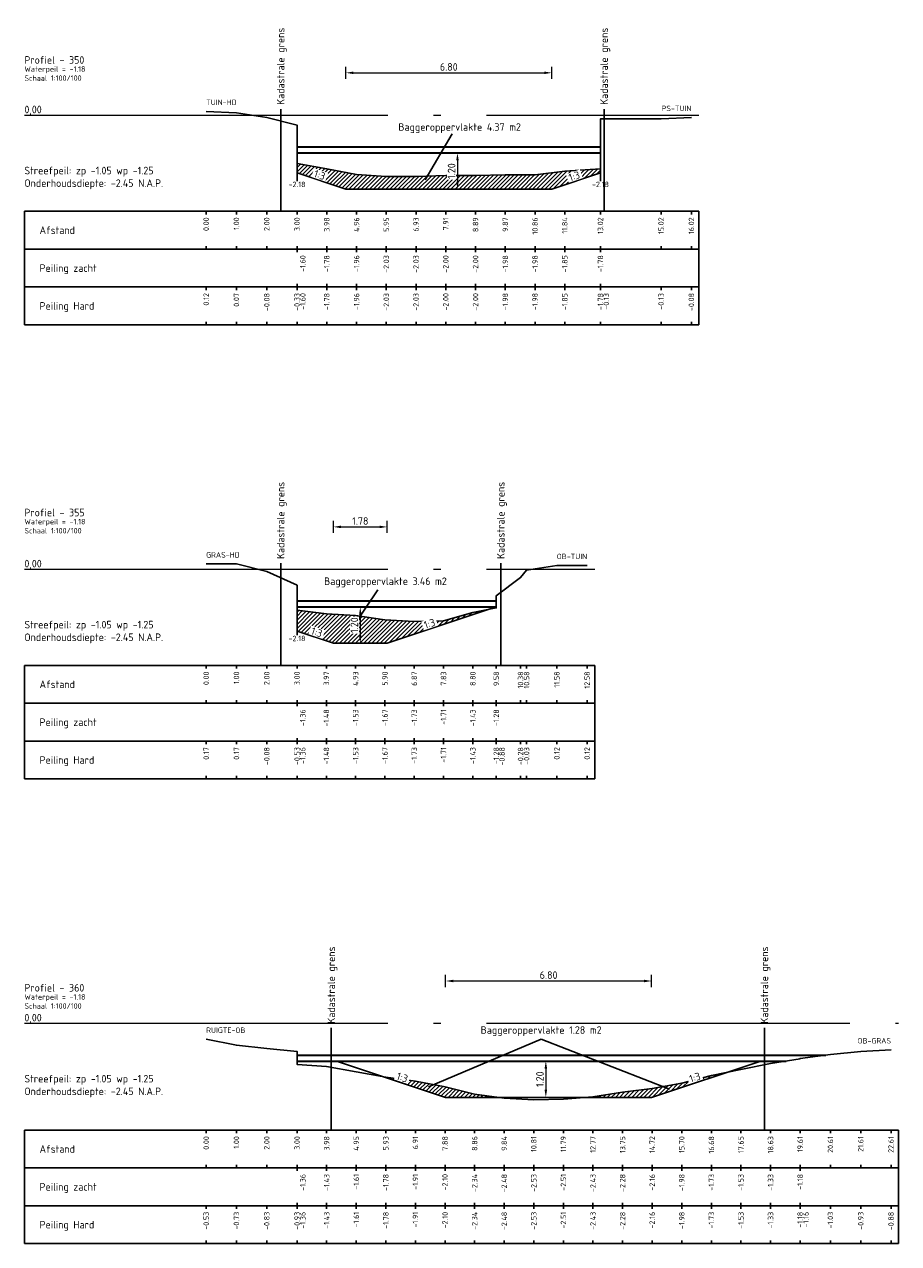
# Model space of a CAD drawing. Header units: metres. Extents: x 163463 to 198797, y 577287 to 592106.
# Tile 58 of 64: x 198475 to 198504, y 581801 to 581841. Entities that reach past the tile are written whole.
import ezdxf
from ezdxf.enums import TextEntityAlignment as Align

# ---------------------------------------------------------------- set-up
doc = ezdxf.new("R2010")
doc.units = ezdxf.units.M
doc.linetypes.add('AL-NAP_LIJN', pattern=[15.25, 12, -1.5, 0.25, -1.5])
for name, color, linetype in [('Afstandsbalk', 7, 'Continuous'), ('baggerarcering', 1, 'Continuous'), ('baggeroppervlak', 7, 'Continuous'), ('HardePeiling', 3, 'Continuous'), ('Kadastralegrens', 7, 'Continuous'), ('Legger', 2, 'Continuous'), ('Oever', 62, 'Continuous'), ('Teksten', 7, 'Continuous'), ('ZachtePeiling', 1, 'Continuous')]:
    doc.layers.add(name, color=color, linetype=linetype)
for name, color, linetype, lineweight in [('beschoeiing', 36, 'Continuous', 30), ('N-WA-WH-GRONDWATERLIJN-G', 150, 'AL-GRONDWATERLIJN', 35), ('X-XX-AL-NAP-G', 7, 'AL-NAP_LIJN', 18)]:
    doc.layers.add(name, color=color, linetype=linetype, lineweight=lineweight)
doc.styles.add('NLCS-ISO', font='NLCS-ISO.ttf')
doc.styles.add('NLCS-ISO-M100-T25', font='NLCS-ISO.ttf', dxfattribs={"height": 0.25})
doc.linetypes.add('AL-GRONDWATERLIJN', pattern='A,6,[32,NLCS.SHX,S=1,R=0,X=0,Y=0],6', length=12)
doc.dimstyles.new('NLCS-M100-T25-PIJL_l3_h1', dxfattribs={"dimscale": 0.1, "dimtxt": 0.25, "dimasz": 2.5, "dimexe": 2, "dimexo": 2, "dimgap": 0.7, "dimtad": 1, "dimzin": 0, "dimdsep": 46, "dimtxsty": 'NLCS-ISO-M100-T25', "dimcen": 2.5, "dimdle": 2, "dimclrd": 256, "dimclre": 256, "dimclrt": 256, "dimadec": 1, "dimazin": 0, "dimtfac": 1, "dimtofl": 0, "dimtmove": 1, "dimatfit": 0, "dimfxl": 2, "dimfxlon": 1, "dimtfill": 1, "dimtfillclr": 256, "dimtolj": 1, "dimtzin": 0, "dimlwd": 18, "dimlwe": 18, "dimarcsym": 0})
pattern_1 = [(45, (198480.875565, 581493.37979), (-0.06735192, 0.06735192), [])]

# ---------------------------------------------------------------- blocks, each defined once
blk = doc.blocks.new('*D501')
at = {"lineweight": 18, "transparency": 16777216}
for p, q in [((198485.075, 581824.575), (198485.075, 581824.975)), ((198486.851, 581824.575), (198486.851, 581824.975)), ((198485.325, 581824.775), (198486.601, 581824.775))]:
    blk.add_line(p, q, dxfattribs=at)
at = {"transparency": 16777216}
for points in [[(198485.325, 581824.817), (198485.325, 581824.733), (198485.075, 581824.775)], [(198486.601, 581824.817), (198486.601, 581824.733), (198486.851, 581824.775)]]:
    blk.add_solid(points, dxfattribs=at)
at = {"layer": 'Defpoints', "color": 0, "transparency": 16777216}
for p in [(198486.851, 581824.775), (198485.075, 581820.93), (198486.851, 581820.93)]:
    blk.add_point(p, dxfattribs=at)
at = {"transparency": 16777216, "insert": (198485.963, 581824.97), "char_height": 0.25, "attachment_point": 5, "style": 'NLCS-ISO-M100-T25', "bg_fill": 3, "box_fill_scale": 1.1, "bg_fill_color": 256, "bg_fill_true_color": 13158600, "bg_fill_transparency": 0}
blk.add_mtext('\\A1;1.78', dxfattribs=at)
blk = doc.blocks.new('*D590')
at = {"lineweight": 18, "transparency": 16777216}
for p, q in [((198492.087, 581807.13), (198491.887, 581807.13)), ((198492.087, 581806.88), (198492.087, 581806.18)), ((198492.087, 581805.93), (198491.887, 581805.93))]:
    blk.add_line(p, q, dxfattribs=at)
at = {"transparency": 16777216}
for points in [[(198492.046, 581806.88), (198492.129, 581806.88), (198492.087, 581807.13)], [(198492.046, 581806.18), (198492.129, 581806.18), (198492.087, 581805.93)]]:
    blk.add_solid(points, dxfattribs=at)
at = {"layer": 'Defpoints', "color": 0, "transparency": 16777216}
for p in [(198492.087, 581807.13), (198492.087, 581805.93), (198492.087, 581805.93)]:
    blk.add_point(p, dxfattribs=at)
at = {"transparency": 16777216, "insert": (198491.892, 581806.53), "char_height": 0.25, "attachment_point": 5, "rotation": 90, "style": 'NLCS-ISO-M100-T25', "bg_fill": 3, "box_fill_scale": 1.1, "bg_fill_color": 256, "bg_fill_true_color": 13158600, "bg_fill_transparency": 0}
blk.add_mtext('\\A1;1.20', dxfattribs=at)
blk = doc.blocks.new('*D591')
at = {"lineweight": 18, "transparency": 16777216}
for p, q in [((198485.963, 581822.13), (198485.763, 581822.13)), ((198485.963, 581821.88), (198485.963, 581821.18)), ((198485.963, 581820.93), (198485.763, 581820.93))]:
    blk.add_line(p, q, dxfattribs=at)
at = {"transparency": 16777216}
for points in [[(198485.922, 581821.88), (198486.005, 581821.88), (198485.963, 581822.13)], [(198485.922, 581821.18), (198486.005, 581821.18), (198485.963, 581820.93)]]:
    blk.add_solid(points, dxfattribs=at)
at = {"layer": 'Defpoints', "color": 0, "transparency": 16777216}
for p in [(198485.963, 581822.13), (198485.963, 581820.93), (198485.963, 581820.93)]:
    blk.add_point(p, dxfattribs=at)
at = {"transparency": 16777216, "insert": (198485.768, 581821.53), "char_height": 0.25, "attachment_point": 5, "rotation": 90, "style": 'NLCS-ISO-M100-T25', "bg_fill": 3, "box_fill_scale": 1.1, "bg_fill_color": 256, "bg_fill_true_color": 13158600, "bg_fill_transparency": 0}
blk.add_mtext('\\A1;1.20', dxfattribs=at)
blk = doc.blocks.new('*D592')
at = {"lineweight": 18, "transparency": 16777216}
for p, q in [((198489.17, 581837.13), (198488.97, 581837.13)), ((198489.17, 581836.88), (198489.17, 581836.18)), ((198489.17, 581835.93), (198488.97, 581835.93))]:
    blk.add_line(p, q, dxfattribs=at)
at = {"transparency": 16777216}
for points in [[(198489.129, 581836.88), (198489.212, 581836.88), (198489.17, 581837.13)], [(198489.129, 581836.18), (198489.212, 581836.18), (198489.17, 581835.93)]]:
    blk.add_solid(points, dxfattribs=at)
at = {"layer": 'Defpoints', "color": 0, "transparency": 16777216}
for p in [(198489.17, 581837.13), (198489.17, 581835.93), (198489.17, 581835.93)]:
    blk.add_point(p, dxfattribs=at)
at = {"transparency": 16777216, "insert": (198488.975, 581836.53), "char_height": 0.25, "attachment_point": 5, "rotation": 90, "style": 'NLCS-ISO-M100-T25', "bg_fill": 3, "box_fill_scale": 1.1, "bg_fill_color": 256, "bg_fill_true_color": 13158600, "bg_fill_transparency": 0}
blk.add_mtext('\\A1;1.20', dxfattribs=at)
blk = doc.blocks.new('*D599')
at = {"lineweight": 18, "transparency": 16777216}
for p, q in [((198485.484, 581839.575), (198485.484, 581839.975)), ((198485.734, 581839.775), (198492.034, 581839.775)), ((198492.284, 581839.575), (198492.284, 581839.975))]:
    blk.add_line(p, q, dxfattribs=at)
at = {"transparency": 16777216}
for points in [[(198485.734, 581839.817), (198485.734, 581839.733), (198485.484, 581839.775)], [(198492.034, 581839.817), (198492.034, 581839.733), (198492.284, 581839.775)]]:
    blk.add_solid(points, dxfattribs=at)
at = {"layer": 'Defpoints', "color": 0, "transparency": 16777216}
for p in [(198492.284, 581839.775), (198485.484, 581835.93), (198492.284, 581835.93)]:
    blk.add_point(p, dxfattribs=at)
at = {"transparency": 16777216, "insert": (198488.884, 581839.97), "char_height": 0.25, "attachment_point": 5, "style": 'NLCS-ISO-M100-T25', "bg_fill": 3, "box_fill_scale": 1.1, "bg_fill_color": 256, "bg_fill_true_color": 13158600, "bg_fill_transparency": 0}
blk.add_mtext('\\A1;6.80', dxfattribs=at)
blk = doc.blocks.new('*D600')
at = {"lineweight": 18, "transparency": 16777216}
for p, q in [((198488.779, 581809.575), (198488.779, 581809.975)), ((198495.579, 581809.575), (198495.579, 581809.975)), ((198489.029, 581809.775), (198495.329, 581809.775))]:
    blk.add_line(p, q, dxfattribs=at)
at = {"transparency": 16777216}
for points in [[(198489.029, 581809.817), (198489.029, 581809.733), (198488.779, 581809.775)], [(198495.329, 581809.817), (198495.329, 581809.733), (198495.579, 581809.775)]]:
    blk.add_solid(points, dxfattribs=at)
at = {"layer": 'Defpoints', "color": 0, "transparency": 16777216}
for p in [(198495.579, 581809.775), (198488.779, 581805.93), (198495.579, 581805.93)]:
    blk.add_point(p, dxfattribs=at)
at = {"transparency": 16777216, "insert": (198492.179, 581809.97), "char_height": 0.25, "attachment_point": 5, "style": 'NLCS-ISO-M100-T25', "bg_fill": 3, "box_fill_scale": 1.1, "bg_fill_color": 256, "bg_fill_true_color": 13158600, "bg_fill_transparency": 0}
blk.add_mtext('\\A1;6.80', dxfattribs=at)

msp = doc.modelspace()

# ---------------------------------------------------------------- hatches: boundary and pattern name
at = {"layer": 'baggerarcering'}
h = msp.add_hatch(dxfattribs=at)
h.set_pattern_fill('ANSI31', color=256, scale=0.03, style=0)
h.set_pattern_definition(pattern_1)
h.paths.add_polyline_path([(198483.876, 581836.466), (198485.484, 581835.93), (198492.284, 581835.93), (198493.891, 581836.466), (198493.891, 581836.6), (198492.713, 581836.53), (198491.731, 581836.4), (198490.75, 581836.4), (198489.767, 581836.38), (198488.785, 581836.38), (198487.803, 581836.35), (198486.821, 581836.35), (198485.84, 581836.42), (198484.857, 581836.6), (198483.876, 581836.78)])
h = msp.add_hatch(dxfattribs=at)
h.set_pattern_fill('ANSI31', color=256, scale=0.03, style=0)
h.set_pattern_definition(pattern_1)
h.paths.add_polyline_path([(198490.236, 581822.058), (198489.678, 581821.95), (198488.71, 581821.67), (198487.744, 581821.65), (198486.777, 581821.71), (198485.809, 581821.85), (198484.843, 581821.9), (198483.875, 581822.02), (198483.875, 581821.33), (198485.075, 581820.93), (198486.851, 581820.93)])
h = msp.add_hatch(dxfattribs=at)
h.set_pattern_fill('ANSI31', color=256, scale=0.03, style=0)
h.set_pattern_definition(pattern_1)
h.paths.add_polyline_path([(198495.579, 581805.93), (198498.037, 581806.749), (198497.552, 581806.65), (198496.575, 581806.4), (198495.598, 581806.22), (198494.621, 581806.1), (198493.644, 581805.95), (198493.4, 581805.93)])
h = msp.add_hatch(dxfattribs=at)
h.set_pattern_fill('ANSI31', color=256, scale=0.03, style=0)
h.set_pattern_definition(pattern_1)
h.paths.add_polyline_path([(198486.728, 581806.613), (198488.779, 581805.93), (198490.504, 581805.93), (198489.737, 581806.04), (198488.76, 581806.28), (198487.783, 581806.47), (198486.806, 581806.6)])

# ---------------------------------------------------------------- linework, layer by layer
at = {"layer": 'Afstandsbalk'}
for p, q in [((198474.876, 581835.2), (198497.141, 581835.2)), ((198474.876, 581831.45), (198474.876, 581835.2)), ((198480.876, 581835.2), (198480.876, 581835.1)), ((198481.875, 581835.2), (198481.875, 581835.1)), ((198482.876, 581835.2), (198482.876, 581835.1)), ((198483.876, 581835.2), (198483.876, 581835.1)), ((198484.857, 581835.2), (198484.857, 581835.1)), ((198485.84, 581835.2), (198485.84, 581835.1)), ((198486.821, 581835.2), (198486.821, 581835.1)), ((198487.803, 581835.2), (198487.803, 581835.1)), ((198488.785, 581835.2), (198488.785, 581835.1)), ((198489.767, 581835.2), (198489.767, 581835.1)), ((198490.75, 581835.2), (198490.75, 581835.1)), ((198491.731, 581835.2), (198491.731, 581835.1)), ((198492.713, 581835.2), (198492.713, 581835.1)), ((198493.891, 581835.2), (198493.891, 581835.1)), ((198495.892, 581835.2), (198495.892, 581835.1)), ((198496.891, 581835.2), (198496.891, 581835.1)), ((198497.141, 581831.45), (198497.141, 581835.2)), ((198474.876, 581833.95), (198497.141, 581833.95)), ((198480.876, 581833.95), (198480.876, 581834.05)), ((198481.875, 581833.95), (198481.875, 581834.05)), ((198482.876, 581833.95), (198482.876, 581834.05)), ((198483.876, 581833.95), (198483.876, 581834.05)), ((198483.876, 581833.95), (198483.876, 581833.85)), ((198484.857, 581833.95), (198484.857, 581834.05)), ((198484.857, 581833.95), (198484.857, 581833.85)), ((198485.84, 581833.95), (198485.84, 581834.05)), ((198485.84, 581833.95), (198485.84, 581833.85)), ((198486.821, 581833.95), (198486.821, 581834.05)), ((198486.821, 581833.95), (198486.821, 581833.85)), ((198487.803, 581833.95), (198487.803, 581834.05)), ((198487.803, 581833.95), (198487.803, 581833.85)), ((198488.785, 581833.95), (198488.785, 581834.05)), ((198488.785, 581833.95), (198488.785, 581833.85)), ((198489.767, 581833.95), (198489.767, 581834.05)), ((198489.767, 581833.95), (198489.767, 581833.85)), ((198490.75, 581833.95), (198490.75, 581834.05)), ((198490.75, 581833.95), (198490.75, 581833.85)), ((198491.731, 581833.95), (198491.731, 581834.05)), ((198491.731, 581833.95), (198491.731, 581833.85)), ((198492.713, 581833.95), (198492.713, 581834.05)), ((198492.713, 581833.95), (198492.713, 581833.85)), ((198493.891, 581833.95), (198493.891, 581834.05)), ((198493.891, 581833.95), (198493.891, 581833.85)), ((198495.892, 581833.95), (198495.892, 581834.05)), ((198496.891, 581833.95), (198496.891, 581834.05)), ((198474.876, 581832.7), (198497.141, 581832.7)), ((198480.876, 581832.7), (198480.876, 581832.6)), ((198481.875, 581832.7), (198481.875, 581832.6)), ((198482.876, 581832.7), (198482.876, 581832.6)), ((198483.876, 581832.7), (198483.876, 581832.8)), ((198483.876, 581832.7), (198483.876, 581832.6)), ((198483.876, 581832.7), (198483.876, 581832.6)), ((198484.857, 581832.7), (198484.857, 581832.8)), ((198484.857, 581832.7), (198484.857, 581832.6)), ((198485.84, 581832.7), (198485.84, 581832.8)), ((198485.84, 581832.7), (198485.84, 581832.6)), ((198486.821, 581832.7), (198486.821, 581832.8)), ((198486.821, 581832.7), (198486.821, 581832.6)), ((198487.803, 581832.7), (198487.803, 581832.8)), ((198487.803, 581832.7), (198487.803, 581832.6)), ((198488.785, 581832.7), (198488.785, 581832.8)), ((198488.785, 581832.7), (198488.785, 581832.6)), ((198489.767, 581832.7), (198489.767, 581832.8)), ((198489.767, 581832.7), (198489.767, 581832.6)), ((198490.75, 581832.7), (198490.75, 581832.8)), ((198490.75, 581832.7), (198490.75, 581832.6)), ((198491.731, 581832.7), (198491.731, 581832.8)), ((198491.731, 581832.7), (198491.731, 581832.6)), ((198492.713, 581832.7), (198492.713, 581832.8)), ((198492.713, 581832.7), (198492.713, 581832.6)), ((198493.891, 581832.7), (198493.891, 581832.8)), ((198493.891, 581832.7), (198493.891, 581832.6)), ((198493.891, 581832.7), (198493.891, 581832.6)), ((198495.892, 581832.7), (198495.892, 581832.6)), ((198496.891, 581832.7), (198496.891, 581832.6)), ((198474.876, 581831.45), (198497.141, 581831.45)), ((198480.876, 581831.45), (198480.876, 581831.55)), ((198481.875, 581831.45), (198481.875, 581831.55)), ((198482.876, 581831.45), (198482.876, 581831.55)), ((198483.876, 581831.45), (198483.876, 581831.55)), ((198483.876, 581831.45), (198483.876, 581831.55)), ((198484.857, 581831.45), (198484.857, 581831.55)), ((198485.84, 581831.45), (198485.84, 581831.55)), ((198486.821, 581831.45), (198486.821, 581831.55)), ((198487.803, 581831.45), (198487.803, 581831.55)), ((198488.785, 581831.45), (198488.785, 581831.55)), ((198489.767, 581831.45), (198489.767, 581831.55)), ((198490.75, 581831.45), (198490.75, 581831.55)), ((198491.731, 581831.45), (198491.731, 581831.55)), ((198492.713, 581831.45), (198492.713, 581831.55)), ((198493.891, 581831.45), (198493.891, 581831.55)), ((198493.891, 581831.45), (198493.891, 581831.55)), ((198495.892, 581831.45), (198495.892, 581831.55)), ((198496.891, 581831.45), (198496.891, 581831.55)), ((198474.876, 581820.2), (198493.701, 581820.2)), ((198474.876, 581816.45), (198474.876, 581820.2)), ((198480.876, 581820.2), (198480.876, 581820.1)), ((198481.876, 581820.2), (198481.876, 581820.1)), ((198482.875, 581820.2), (198482.875, 581820.1)), ((198483.875, 581820.2), (198483.875, 581820.1)), ((198484.843, 581820.2), (198484.843, 581820.1)), ((198485.809, 581820.2), (198485.809, 581820.1)), ((198486.777, 581820.2), (198486.777, 581820.1)), ((198487.744, 581820.2), (198487.744, 581820.1)), ((198488.71, 581820.2), (198488.71, 581820.1)), ((198489.678, 581820.2), (198489.678, 581820.1)), ((198490.451, 581820.2), (198490.451, 581820.1)), ((198491.252, 581820.2), (198491.252, 581820.1)), ((198491.452, 581820.2), (198491.452, 581820.1)), ((198492.451, 581820.2), (198492.451, 581820.1)), ((198493.451, 581820.2), (198493.451, 581820.1)), ((198493.701, 581816.45), (198493.701, 581820.2)), ((198474.876, 581818.95), (198493.701, 581818.95)), ((198480.876, 581818.95), (198480.876, 581819.05)), ((198481.876, 581818.95), (198481.876, 581819.05)), ((198482.875, 581818.95), (198482.875, 581819.05)), ((198483.875, 581818.95), (198483.875, 581819.05)), ((198483.875, 581818.95), (198483.875, 581818.85)), ((198484.843, 581818.95), (198484.843, 581819.05)), ((198484.843, 581818.95), (198484.843, 581818.85)), ((198485.809, 581818.95), (198485.809, 581819.05)), ((198485.809, 581818.95), (198485.809, 581818.85)), ((198486.777, 581818.95), (198486.777, 581819.05)), ((198486.777, 581818.95), (198486.777, 581818.85)), ((198487.744, 581818.95), (198487.744, 581819.05)), ((198487.744, 581818.95), (198487.744, 581818.85)), ((198488.71, 581818.95), (198488.71, 581819.05)), ((198488.71, 581818.95), (198488.71, 581818.85)), ((198489.678, 581818.95), (198489.678, 581819.05)), ((198489.678, 581818.95), (198489.678, 581818.85)), ((198490.451, 581818.95), (198490.451, 581819.05)), ((198490.451, 581818.95), (198490.451, 581818.85)), ((198491.252, 581818.95), (198491.252, 581819.05)), ((198491.452, 581818.95), (198491.452, 581819.05)), ((198492.451, 581818.95), (198492.451, 581819.05)), ((198493.451, 581818.95), (198493.451, 581819.05)), ((198474.876, 581817.7), (198493.701, 581817.7)), ((198480.876, 581817.7), (198480.876, 581817.6)), ((198481.876, 581817.7), (198481.876, 581817.6)), ((198482.875, 581817.7), (198482.875, 581817.6)), ((198483.875, 581817.7), (198483.875, 581817.8)), ((198483.875, 581817.7), (198483.875, 581817.6)), ((198483.875, 581817.7), (198483.875, 581817.6)), ((198484.843, 581817.7), (198484.843, 581817.8)), ((198484.843, 581817.7), (198484.843, 581817.6)), ((198485.809, 581817.7), (198485.809, 581817.8)), ((198485.809, 581817.7), (198485.809, 581817.6)), ((198486.777, 581817.7), (198486.777, 581817.8)), ((198486.777, 581817.7), (198486.777, 581817.6)), ((198487.744, 581817.7), (198487.744, 581817.8)), ((198487.744, 581817.7), (198487.744, 581817.6)), ((198488.71, 581817.7), (198488.71, 581817.8)), ((198488.71, 581817.7), (198488.71, 581817.6)), ((198489.678, 581817.7), (198489.678, 581817.8)), ((198489.678, 581817.7), (198489.678, 581817.6)), ((198490.451, 581817.7), (198490.451, 581817.8)), ((198490.451, 581817.7), (198490.451, 581817.6)), ((198490.451, 581817.7), (198490.451, 581817.6)), ((198491.252, 581817.7), (198491.252, 581817.6)), ((198491.452, 581817.7), (198491.452, 581817.6)), ((198492.451, 581817.7), (198492.451, 581817.6)), ((198493.451, 581817.7), (198493.451, 581817.6)), ((198474.876, 581816.45), (198493.701, 581816.45)), ((198480.876, 581816.45), (198480.876, 581816.55)), ((198481.876, 581816.45), (198481.876, 581816.55)), ((198482.875, 581816.45), (198482.875, 581816.55)), ((198483.875, 581816.45), (198483.875, 581816.55)), ((198483.875, 581816.45), (198483.875, 581816.55)), ((198484.843, 581816.45), (198484.843, 581816.55)), ((198485.809, 581816.45), (198485.809, 581816.55)), ((198486.777, 581816.45), (198486.777, 581816.55)), ((198487.744, 581816.45), (198487.744, 581816.55)), ((198488.71, 581816.45), (198488.71, 581816.55)), ((198489.678, 581816.45), (198489.678, 581816.55)), ((198490.451, 581816.45), (198490.451, 581816.55)), ((198490.451, 581816.45), (198490.451, 581816.55)), ((198491.252, 581816.45), (198491.252, 581816.55)), ((198491.452, 581816.45), (198491.452, 581816.55)), ((198492.451, 581816.45), (198492.451, 581816.55)), ((198493.451, 581816.45), (198493.451, 581816.55)), ((198474.876, 581804.85), (198503.732, 581804.85)), ((198474.876, 581801.1), (198474.876, 581804.85)), ((198480.876, 581804.85), (198480.876, 581804.75)), ((198481.875, 581804.85), (198481.875, 581804.75)), ((198482.876, 581804.85), (198482.876, 581804.75)), ((198483.876, 581804.85), (198483.876, 581804.75)), ((198484.853, 581804.85), (198484.853, 581804.75)), ((198485.83, 581804.85), (198485.83, 581804.75)), ((198486.806, 581804.85), (198486.806, 581804.75)), ((198487.783, 581804.85), (198487.783, 581804.75)), ((198488.76, 581804.85), (198488.76, 581804.75)), ((198489.737, 581804.85), (198489.737, 581804.75)), ((198490.714, 581804.85), (198490.714, 581804.75)), ((198491.69, 581804.85), (198491.69, 581804.75)), ((198492.667, 581804.85), (198492.667, 581804.75)), ((198493.644, 581804.85), (198493.644, 581804.75)), ((198494.621, 581804.85), (198494.621, 581804.75)), ((198495.598, 581804.85), (198495.598, 581804.75)), ((198496.575, 581804.85), (198496.575, 581804.75)), ((198497.552, 581804.85), (198497.552, 581804.75)), ((198498.528, 581804.85), (198498.528, 581804.75)), ((198499.505, 581804.85), (198499.505, 581804.75)), ((198500.482, 581804.85), (198500.482, 581804.75)), ((198501.482, 581804.85), (198501.482, 581804.75)), ((198502.482, 581804.85), (198502.482, 581804.75)), ((198503.482, 581804.85), (198503.482, 581804.75)), ((198503.732, 581801.1), (198503.732, 581804.85)), ((198474.876, 581803.6), (198503.732, 581803.6)), ((198480.876, 581803.6), (198480.876, 581803.7)), ((198481.875, 581803.6), (198481.875, 581803.7)), ((198482.876, 581803.6), (198482.876, 581803.7)), ((198483.876, 581803.6), (198483.876, 581803.7)), ((198483.876, 581803.6), (198483.876, 581803.5)), ((198484.853, 581803.6), (198484.853, 581803.7)), ((198484.853, 581803.6), (198484.853, 581803.5)), ((198485.83, 581803.6), (198485.83, 581803.7)), ((198485.83, 581803.6), (198485.83, 581803.5)), ((198486.806, 581803.6), (198486.806, 581803.7)), ((198486.806, 581803.6), (198486.806, 581803.5)), ((198487.783, 581803.6), (198487.783, 581803.7)), ((198487.783, 581803.6), (198487.783, 581803.5)), ((198488.76, 581803.6), (198488.76, 581803.7)), ((198488.76, 581803.6), (198488.76, 581803.5)), ((198489.737, 581803.6), (198489.737, 581803.7)), ((198489.737, 581803.6), (198489.737, 581803.5)), ((198490.714, 581803.6), (198490.714, 581803.7)), ((198490.714, 581803.6), (198490.714, 581803.5)), ((198491.69, 581803.6), (198491.69, 581803.7)), ((198491.69, 581803.6), (198491.69, 581803.5)), ((198492.667, 581803.6), (198492.667, 581803.7)), ((198492.667, 581803.6), (198492.667, 581803.5)), ((198493.644, 581803.6), (198493.644, 581803.7)), ((198493.644, 581803.6), (198493.644, 581803.5)), ((198494.621, 581803.6), (198494.621, 581803.7)), ((198494.621, 581803.6), (198494.621, 581803.5)), ((198495.598, 581803.6), (198495.598, 581803.7)), ((198495.598, 581803.6), (198495.598, 581803.5)), ((198496.575, 581803.6), (198496.575, 581803.7)), ((198496.575, 581803.6), (198496.575, 581803.5)), ((198497.552, 581803.6), (198497.552, 581803.7)), ((198497.552, 581803.6), (198497.552, 581803.5)), ((198498.528, 581803.6), (198498.528, 581803.7)), ((198498.528, 581803.6), (198498.528, 581803.5)), ((198499.505, 581803.6), (198499.505, 581803.7)), ((198499.505, 581803.6), (198499.505, 581803.5)), ((198500.482, 581803.6), (198500.482, 581803.7)), ((198500.482, 581803.6), (198500.482, 581803.5)), ((198501.482, 581803.6), (198501.482, 581803.7)), ((198502.482, 581803.6), (198502.482, 581803.7)), ((198503.482, 581803.6), (198503.482, 581803.7)), ((198474.876, 581802.35), (198503.732, 581802.35)), ((198480.876, 581802.35), (198480.876, 581802.25)), ((198481.875, 581802.35), (198481.875, 581802.25)), ((198482.876, 581802.35), (198482.876, 581802.25)), ((198483.876, 581802.35), (198483.876, 581802.45)), ((198483.876, 581802.35), (198483.876, 581802.25)), ((198483.876, 581802.35), (198483.876, 581802.25)), ((198484.853, 581802.35), (198484.853, 581802.45)), ((198484.853, 581802.35), (198484.853, 581802.25)), ((198485.83, 581802.35), (198485.83, 581802.45)), ((198485.83, 581802.35), (198485.83, 581802.25)), ((198486.806, 581802.35), (198486.806, 581802.45)), ((198486.806, 581802.35), (198486.806, 581802.25)), ((198487.783, 581802.35), (198487.783, 581802.45)), ((198487.783, 581802.35), (198487.783, 581802.25)), ((198488.76, 581802.35), (198488.76, 581802.45)), ((198488.76, 581802.35), (198488.76, 581802.25)), ((198489.737, 581802.35), (198489.737, 581802.45)), ((198489.737, 581802.35), (198489.737, 581802.25)), ((198490.714, 581802.35), (198490.714, 581802.45)), ((198490.714, 581802.35), (198490.714, 581802.25)), ((198491.69, 581802.35), (198491.69, 581802.45)), ((198491.69, 581802.35), (198491.69, 581802.25)), ((198492.667, 581802.35), (198492.667, 581802.45)), ((198492.667, 581802.35), (198492.667, 581802.25)), ((198493.644, 581802.35), (198493.644, 581802.45)), ((198493.644, 581802.35), (198493.644, 581802.25)), ((198494.621, 581802.35), (198494.621, 581802.45)), ((198494.621, 581802.35), (198494.621, 581802.25)), ((198495.598, 581802.35), (198495.598, 581802.45)), ((198495.598, 581802.35), (198495.598, 581802.25)), ((198496.575, 581802.35), (198496.575, 581802.45)), ((198496.575, 581802.35), (198496.575, 581802.25)), ((198497.552, 581802.35), (198497.552, 581802.45)), ((198497.552, 581802.35), (198497.552, 581802.25)), ((198498.528, 581802.35), (198498.528, 581802.45)), ((198498.528, 581802.35), (198498.528, 581802.25)), ((198499.505, 581802.35), (198499.505, 581802.45)), ((198499.505, 581802.35), (198499.505, 581802.25)), ((198500.482, 581802.35), (198500.482, 581802.45)), ((198500.482, 581802.35), (198500.482, 581802.25)), ((198500.482, 581802.35), (198500.482, 581802.25)), ((198501.482, 581802.35), (198501.482, 581802.25)), ((198502.482, 581802.35), (198502.482, 581802.25)), ((198503.482, 581802.35), (198503.482, 581802.25)), ((198474.876, 581801.1), (198503.732, 581801.1)), ((198480.876, 581801.1), (198480.876, 581801.2)), ((198481.875, 581801.1), (198481.875, 581801.2)), ((198482.876, 581801.1), (198482.876, 581801.2)), ((198483.876, 581801.1), (198483.876, 581801.2)), ((198483.876, 581801.1), (198483.876, 581801.2)), ((198484.853, 581801.1), (198484.853, 581801.2)), ((198485.83, 581801.1), (198485.83, 581801.2)), ((198486.806, 581801.1), (198486.806, 581801.2)), ((198487.783, 581801.1), (198487.783, 581801.2)), ((198488.76, 581801.1), (198488.76, 581801.2)), ((198489.737, 581801.1), (198489.737, 581801.2)), ((198490.714, 581801.1), (198490.714, 581801.2)), ((198491.69, 581801.1), (198491.69, 581801.2)), ((198492.667, 581801.1), (198492.667, 581801.2)), ((198493.644, 581801.1), (198493.644, 581801.2)), ((198494.621, 581801.1), (198494.621, 581801.2)), ((198495.598, 581801.1), (198495.598, 581801.2)), ((198496.575, 581801.1), (198496.575, 581801.2)), ((198497.552, 581801.1), (198497.552, 581801.2)), ((198498.528, 581801.1), (198498.528, 581801.2)), ((198499.505, 581801.1), (198499.505, 581801.2)), ((198500.482, 581801.1), (198500.482, 581801.2)), ((198500.482, 581801.1), (198500.482, 581801.2)), ((198501.482, 581801.1), (198501.482, 581801.2)), ((198502.482, 581801.1), (198502.482, 581801.2)), ((198503.482, 581801.1), (198503.482, 581801.2))]:
    msp.add_line(p, q, dxfattribs=at)
at = {"layer": 'baggeroppervlak'}
for p, q in [((198488.106, 581836.236), (198488.992, 581837.764)), ((198485.754, 581821.516), (198486.543, 581822.7)), ((198488.217, 581806.277), (198491.932, 581807.855)), ((198496.168, 581806.2), (198491.932, 581807.855))]:
    msp.add_line(p, q, dxfattribs=at)
at = {"layer": 'beschoeiing'}
for p, q in [((198483.876, 581837.2), (198483.876, 581836.2)), ((198493.891, 581837.2), (198493.891, 581836.2)), ((198483.875, 581822.2), (198483.875, 581821.2))]:
    msp.add_line(p, q, dxfattribs=at)
at = {"layer": 'HardePeiling'}
for points in [[(198483.876, 581837.2), (198483.876, 581836.78), (198484.857, 581836.6), (198485.84, 581836.42), (198486.821, 581836.35), (198487.803, 581836.35), (198488.785, 581836.38), (198489.767, 581836.38), (198490.75, 581836.4), (198491.731, 581836.4), (198492.713, 581836.53), (198493.891, 581836.6), (198493.891, 581837.2)], [(198483.875, 581822.2), (198483.875, 581822.02), (198484.843, 581821.9), (198485.809, 581821.85), (198486.777, 581821.71), (198487.744, 581821.65), (198488.71, 581821.67), (198489.678, 581821.95), (198490.451, 581822.1), (198490.451, 581822.2)], [(198483.876, 581807.2), (198483.876, 581807.02), (198484.853, 581806.95), (198485.83, 581806.77), (198486.806, 581806.6), (198487.783, 581806.47), (198488.76, 581806.28), (198489.737, 581806.04), (198490.714, 581805.9), (198491.69, 581805.85), (198492.667, 581805.87), (198493.644, 581805.95), (198494.621, 581806.1), (198495.598, 581806.22), (198496.575, 581806.4), (198497.552, 581806.65), (198498.528, 581806.85), (198499.505, 581807.05), (198500.482, 581807.2), (198500.482, 581807.2)]]:
    msp.add_lwpolyline(points, dxfattribs=at)
at = {"layer": 'Kadastralegrens'}
for p, q in [((198483.336, 581838.579), (198483.336, 581835.2)), ((198494.011, 581838.579), (198494.011, 581835.2)), ((198483.336, 581823.579), (198483.336, 581820.2)), ((198490.601, 581823.579), (198490.601, 581820.2)), ((198485.006, 581808.229), (198485.006, 581804.85)), ((198485.006, 581808.229), (198485.006, 581804.85)), ((198499.302, 581808.229), (198499.302, 581804.85)), ((198499.302, 581808.229), (198499.302, 581804.85))]:
    msp.add_line(p, q, dxfattribs=at)
at = {"layer": 'Legger', "flags": 128}
msp.add_lwpolyline([(198483.875, 581821.33), (198485.075, 581820.93), (198486.851, 581820.93), (198490.451, 581822.13)], dxfattribs=at)
at = {"layer": 'N-WA-WH-GRONDWATERLIJN-G'}
for p, q in [((198483.876, 581837.33), (198493.891, 581837.33)), ((198483.876, 581837.13), (198493.891, 581837.13)), ((198483.875, 581822.33), (198490.451, 581822.33)), ((198483.875, 581822.13), (198490.451, 581822.13)), ((198483.876, 581807.33), (198501.328, 581807.33)), ((198483.876, 581807.13), (198500.026, 581807.13))]:
    msp.add_line(p, q, dxfattribs=at)
at = {"layer": 'Oever'}
for points in [[(198480.876, 581838.5), (198481.875, 581838.45), (198482.876, 581838.3), (198483.876, 581838.05), (198483.876, 581837.2)], [(198493.891, 581837.2), (198493.891, 581838.25), (198495.892, 581838.25), (198496.891, 581838.3)], [(198480.876, 581823.55), (198481.876, 581823.55), (198482.875, 581823.3), (198483.875, 581822.85), (198483.875, 581822.2)], [(198490.451, 581822.2), (198490.451, 581822.5), (198491.252, 581823.1), (198491.452, 581823.35), (198492.451, 581823.5), (198493.451, 581823.5)], [(198480.876, 581807.85), (198481.875, 581807.65), (198482.876, 581807.55), (198483.876, 581807.45), (198483.876, 581807.2)], [(198500.482, 581807.2), (198500.482, 581807.22), (198501.482, 581807.35), (198502.482, 581807.45), (198503.482, 581807.5)]]:
    msp.add_lwpolyline(points, dxfattribs=at)
at = {"layer": 'X-XX-AL-NAP-G'}
for p, q in [((198474.876, 581838.38), (198497.141, 581838.38)), ((198474.876, 581823.38), (198493.701, 581823.38)), ((198474.876, 581808.38), (198503.732, 581808.38))]:
    msp.add_line(p, q, dxfattribs=at)
at = {"layer": 'ZachtePeiling'}
for points in [[(198483.876, 581837.2), (198483.876, 581836.78), (198484.857, 581836.6), (198485.84, 581836.42), (198486.821, 581836.35), (198487.803, 581836.35), (198488.785, 581836.38), (198489.767, 581836.38), (198490.75, 581836.4), (198491.731, 581836.4), (198492.713, 581836.53), (198493.891, 581836.6), (198493.891, 581837.2)], [(198483.875, 581822.2), (198483.875, 581822.02), (198484.843, 581821.9), (198485.809, 581821.85), (198486.777, 581821.71), (198487.744, 581821.65), (198488.71, 581821.67), (198489.678, 581821.95), (198490.451, 581822.1), (198490.451, 581822.2)], [(198483.876, 581807.2), (198483.876, 581807.02), (198484.853, 581806.95), (198485.83, 581806.77), (198486.806, 581806.6), (198487.783, 581806.47), (198488.76, 581806.28), (198489.737, 581806.04), (198490.714, 581805.9), (198491.69, 581805.85), (198492.667, 581805.87), (198493.644, 581805.95), (198494.621, 581806.1), (198495.598, 581806.22), (198496.575, 581806.4), (198497.552, 581806.65), (198498.528, 581806.85), (198499.505, 581807.05), (198500.482, 581807.2), (198500.482, 581807.2)]]:
    msp.add_lwpolyline(points, dxfattribs=at)

# ---------------------------------------------------------------- texts
at = {"layer": 'baggeroppervlak', "style": 'NLCS-ISO'}
for s, p in [('Baggeroppervlakte 4.37 m2', (198489.242, 581837.784)), ('Baggeroppervlakte 3.46 m2', (198486.793, 581822.781)), ('Baggeroppervlakte 1.28 m2', (198491.932, 581807.955))]:
    msp.add_text(s, height=0.25, dxfattribs=at).set_placement(p, align=Align.BOTTOM_CENTER)
at = {"layer": 'Teksten', "style": 'NLCS-ISO'}
for p in [(198483.336, 581838.716), (198494.011, 581838.716), (198483.336, 581823.716), (198490.601, 581823.716), (198485.006, 581808.366), (198485.006, 581808.366), (198499.302, 581808.366), (198499.302, 581808.366)]:
    msp.add_text('Kadastrale grens', height=0.25, rotation=90, dxfattribs=at).set_placement(p, align=Align.MIDDLE_LEFT)
for s, height, p in [('Profiel - 350    ', 0.25, (198474.876, 581840.2)), ('Waterpeil = -1.18', 0.18, (198474.876, 581839.9)), ('Schaal 1:100/100', 0.18, (198474.876, 581839.6)), ('TUIN-HD', 0.18, (198480.876, 581838.8)), ('Afstand', 0.25, (198475.376, 581834.575)), ('Peiling zacht', 0.25, (198475.376, 581833.325)), ('Peiling Hard', 0.25, (198475.376, 581832.075)), ('Profiel - 355    ', 0.25, (198474.876, 581825.25)), ('Waterpeil = -1.18', 0.18, (198474.876, 581824.95)), ('Schaal 1:100/100', 0.18, (198474.876, 581824.65)), ('GRAS-HD', 0.18, (198480.876, 581823.85)), ('Afstand', 0.25, (198475.376, 581819.575)), ('Peiling zacht', 0.25, (198475.376, 581818.325)), ('Peiling Hard', 0.25, (198475.376, 581817.075)), ('Profiel - 360    ', 0.25, (198474.876, 581809.55)), ('Waterpeil = -1.18', 0.18, (198474.876, 581809.25)), ('Schaal 1:100/100', 0.18, (198474.876, 581808.95)), ('RUIGTE-OB', 0.18, (198480.876, 581808.15)), ('Afstand', 0.25, (198475.376, 581804.225)), ('Peiling zacht', 0.25, (198475.376, 581802.975)), ('Peiling Hard', 0.25, (198475.376, 581801.725))]:
    msp.add_text(s, height=height, dxfattribs=at).set_placement(p, align=Align.MIDDLE_LEFT)
for s, p in [('PS-TUIN', (198496.891, 581838.6)), ('OB-TUIN', (198493.451, 581823.8)), ('OB-GRAS', (198503.482, 581807.8))]:
    msp.add_text(s, height=0.18, dxfattribs=at).set_placement(p, align=Align.MIDDLE_RIGHT)
for p in [(198483.876, 581836), (198493.891, 581836), (198483.875, 581821)]:
    msp.add_text('-2.18', height=0.18, dxfattribs=at).set_placement(p, align=Align.CENTER)
for s, p in [('0.00', (198480.876, 581835)), ('1.00', (198481.875, 581835)), ('2.00', (198482.876, 581835)), ('3.00', (198483.876, 581835)), ('3.98', (198484.857, 581835)), ('4.96', (198485.84, 581835)), ('5.95', (198486.821, 581835)), ('6.93', (198487.803, 581835)), ('7.91', (198488.785, 581835)), ('8.89', (198489.767, 581835)), ('9.87', (198490.75, 581835)), ('10.86', (198491.731, 581835)), ('11.84', (198492.713, 581835)), ('13.02', (198493.891, 581835)), ('15.02', (198495.892, 581835)), ('16.02', (198496.891, 581835)), ('-1.60', (198484.066, 581833.75)), ('-1.78', (198484.857, 581833.75)), ('-1.96', (198485.84, 581833.75)), ('-2.03', (198486.821, 581833.75)), ('-2.03', (198487.803, 581833.75)), ('-2.00', (198488.785, 581833.75)), ('-2.00', (198489.767, 581833.75)), ('-1.98', (198490.75, 581833.75)), ('-1.98', (198491.731, 581833.75)), ('-1.85', (198492.713, 581833.75)), ('-1.78', (198493.891, 581833.75)), ('0.12', (198480.876, 581832.5)), ('0.07', (198481.875, 581832.5)), ('-0.08', (198482.876, 581832.5)), ('-0.33', (198483.876, 581832.5)), ('-1.60', (198484.066, 581832.5)), ('-1.78', (198484.857, 581832.5)), ('-1.96', (198485.84, 581832.5)), ('-2.03', (198486.821, 581832.5)), ('-2.03', (198487.803, 581832.5)), ('-2.00', (198488.785, 581832.5)), ('-2.00', (198489.767, 581832.5)), ('-1.98', (198490.75, 581832.5)), ('-1.98', (198491.731, 581832.5)), ('-1.85', (198492.713, 581832.5)), ('-1.78', (198493.891, 581832.5)), ('-0.13', (198494.081, 581832.5)), ('-0.13', (198495.892, 581832.5)), ('-0.08', (198496.891, 581832.5)), ('0.00', (198480.876, 581820)), ('1.00', (198481.876, 581820)), ('2.00', (198482.875, 581820)), ('3.00', (198483.875, 581820)), ('3.97', (198484.843, 581820)), ('4.93', (198485.809, 581820)), ('5.90', (198486.777, 581820)), ('6.87', (198487.744, 581820)), ('7.83', (198488.71, 581820)), ('8.80', (198489.678, 581820)), ('9.58', (198490.451, 581820)), ('10.38', (198491.252, 581820)), ('10.58', (198491.452, 581820)), ('11.58', (198492.451, 581820)), ('12.58', (198493.451, 581820)), ('-1.36', (198484.065, 581818.75)), ('-1.48', (198484.843, 581818.75)), ('-1.53', (198485.809, 581818.75)), ('-1.67', (198486.777, 581818.75)), ('-1.73', (198487.744, 581818.75)), ('-1.71', (198488.71, 581818.75)), ('-1.43', (198489.678, 581818.75)), ('-1.28', (198490.451, 581818.75)), ('0.17', (198480.876, 581817.5)), ('0.17', (198481.876, 581817.5)), ('-0.08', (198482.875, 581817.5)), ('-0.53', (198483.875, 581817.5)), ('-1.36', (198484.065, 581817.5)), ('-1.48', (198484.843, 581817.5)), ('-1.53', (198485.809, 581817.5)), ('-1.67', (198486.777, 581817.5)), ('-1.73', (198487.744, 581817.5)), ('-1.71', (198488.71, 581817.5)), ('-1.43', (198489.678, 581817.5)), ('-1.28', (198490.451, 581817.5)), ('-0.88', (198490.641, 581817.5)), ('-0.28', (198491.252, 581817.5)), ('-0.03', (198491.452, 581817.5)), ('0.12', (198492.451, 581817.5)), ('0.12', (198493.451, 581817.5)), ('0.00', (198480.876, 581804.65)), ('1.00', (198481.875, 581804.65)), ('2.00', (198482.876, 581804.65)), ('3.00', (198483.876, 581804.65)), ('3.98', (198484.853, 581804.65)), ('4.95', (198485.83, 581804.65)), ('5.93', (198486.806, 581804.65)), ('6.91', (198487.783, 581804.65)), ('7.88', (198488.76, 581804.65)), ('8.86', (198489.737, 581804.65)), ('9.84', (198490.714, 581804.65)), ('10.81', (198491.69, 581804.65)), ('11.79', (198492.667, 581804.65)), ('12.77', (198493.644, 581804.65)), ('13.75', (198494.621, 581804.65)), ('14.72', (198495.598, 581804.65)), ('15.70', (198496.575, 581804.65)), ('16.68', (198497.552, 581804.65)), ('17.65', (198498.528, 581804.65)), ('18.63', (198499.505, 581804.65)), ('19.61', (198500.482, 581804.65)), ('20.61', (198501.482, 581804.65)), ('21.61', (198502.482, 581804.65)), ('22.61', (198503.482, 581804.65)), ('-1.36', (198484.066, 581803.4)), ('-1.43', (198484.853, 581803.4)), ('-1.61', (198485.83, 581803.4)), ('-1.78', (198486.806, 581803.4)), ('-1.91', (198487.783, 581803.4)), ('-2.10', (198488.76, 581803.4)), ('-2.34', (198489.737, 581803.4)), ('-2.48', (198490.714, 581803.4)), ('-2.53', (198491.69, 581803.4)), ('-2.51', (198492.667, 581803.4)), ('-2.43', (198493.644, 581803.4)), ('-2.28', (198494.621, 581803.4)), ('-2.16', (198495.598, 581803.4)), ('-1.98', (198496.575, 581803.4)), ('-1.73', (198497.552, 581803.4)), ('-1.53', (198498.528, 581803.4)), ('-1.33', (198499.505, 581803.4)), ('-1.18', (198500.482, 581803.4)), ('-0.53', (198480.876, 581802.15)), ('-0.73', (198481.875, 581802.15)), ('-0.83', (198482.876, 581802.15)), ('-0.93', (198483.876, 581802.15)), ('-1.36', (198484.066, 581802.15)), ('-1.43', (198484.853, 581802.15)), ('-1.61', (198485.83, 581802.15)), ('-1.78', (198486.806, 581802.15)), ('-1.91', (198487.783, 581802.15)), ('-2.10', (198488.76, 581802.15)), ('-2.34', (198489.737, 581802.15)), ('-2.48', (198490.714, 581802.15)), ('-2.53', (198491.69, 581802.15)), ('-2.51', (198492.667, 581802.15)), ('-2.43', (198493.644, 581802.15)), ('-2.28', (198494.621, 581802.15)), ('-2.16', (198495.598, 581802.15)), ('-1.98', (198496.575, 581802.15)), ('-1.73', (198497.552, 581802.15)), ('-1.53', (198498.528, 581802.15)), ('-1.33', (198499.505, 581802.15)), ('-1.18', (198500.482, 581802.15)), ('-1.16', (198500.672, 581802.15)), ('-1.03', (198501.482, 581802.15)), ('-0.93', (198502.482, 581802.15)), ('-0.88', (198503.482, 581802.15))]:
    msp.add_text(s, height=0.18, rotation=90, dxfattribs=at).set_placement(p, align=Align.MIDDLE_RIGHT)
at = {"layer": 'Teksten', "char_height": 0.25, "width": 6.125, "attachment_point": 7, "style": 'NLCS-ISO'}
for s, insert in [('0,00 ', (198474.876, 581838.38)), ('Streefpeil: zp -1.05 wp -1.25 Onderhoudsdiepte: -2.45 N.A.P.', (198474.876, 581835.93)), ('0,00 ', (198474.876, 581823.38)), ('Streefpeil: zp -1.05 wp -1.25 Onderhoudsdiepte: -2.45 N.A.P.', (198474.876, 581820.93)), ('0,00 ', (198474.876, 581808.38)), ('Streefpeil: zp -1.05 wp -1.25 Onderhoudsdiepte: -2.45 N.A.P.', (198474.876, 581805.93))]:
    msp.add_mtext(s, dxfattribs=dict(at, insert=insert))

# ---------------------------------------------------------------- next in the draw order: texts
at = {"layer": 'baggeroppervlak', "char_height": 0.25, "width": 0.43481, "attachment_point": 8, "style": 'NLCS-ISO', "bg_fill": 3, "box_fill_scale": 1.1, "bg_fill_color": 256, "bg_fill_transparency": 0}
for insert, rotation in [((198488.288, 581821.461), 18.4349), ((198484.486, 581821.179), 341.5651)]:
    msp.add_mtext('1:3', dxfattribs=dict(at, insert=insert, rotation=rotation))

# ---------------------------------------------------------------- next in the draw order: dimensions: what is measured, and where the dimension line sits
for p1, p2, picture, middle in [((198489.17, 581837.13), (198489.17, 581835.93), '*D592', (198488.975, 581836.53)), ((198492.087, 581807.13), (198492.087, 581805.93), '*D590', (198491.892, 581806.53))]:
    dim = msp.add_aligned_dim(p1=p1, p2=p2, distance=0, dimstyle='NLCS-M100-T25-PIJL_l3_h1')
    dim.commit()
    dim.dimension.update_dxf_attribs({"geometry": picture, "text_midpoint": middle})
dim = msp.add_linear_dim(base=(198486.851, 581824.775), p1=(198485.075, 581820.93), p2=(198486.851, 581820.93), dimstyle='NLCS-M100-T25-PIJL_l3_h1')
dim.commit()
dim.dimension.update_dxf_attribs({"geometry": '*D501', "text_midpoint": (198485.963, 581824.97)})

# ---------------------------------------------------------------- next in the draw order: linework, layer by layer
at = {"layer": 'Legger', "flags": 128}
for points in [[(198493.891, 581836.466), (198492.284, 581835.93), (198485.484, 581835.93), (198483.876, 581836.466)], [(198499.179, 581807.13), (198495.579, 581805.93), (198488.779, 581805.93), (198485.179, 581807.13), (198488.779, 581805.93)]]:
    msp.add_lwpolyline(points, dxfattribs=at)

# ---------------------------------------------------------------- next in the draw order: dimensions: what is measured, and where the dimension line sits
dim = msp.add_aligned_dim(p1=(198485.963, 581822.13), p2=(198485.963, 581820.93), distance=0, dimstyle='NLCS-M100-T25-PIJL_l3_h1')
dim.commit()
dim.dimension.update_dxf_attribs({"geometry": '*D591', "text_midpoint": (198485.768, 581821.53)})

# ---------------------------------------------------------------- next in the draw order: texts
at = {"layer": 'baggeroppervlak', "char_height": 0.25, "width": 0.43481, "attachment_point": 8, "style": 'NLCS-ISO', "bg_fill": 3, "box_fill_scale": 1.1, "bg_fill_color": 256, "bg_fill_transparency": 0}
for insert, rotation in [((198484.582, 581836.283), 341.5651), ((198493.066, 581836.243), 18.4349), ((198487.31, 581806.472), 341.5651), ((198497.047, 581806.472), 18.4349)]:
    msp.add_mtext('1:3', dxfattribs=dict(at, insert=insert, rotation=rotation))

# ---------------------------------------------------------------- next in the draw order: dimensions: what is measured, and where the dimension line sits
for base, p1, p2, picture, middle in [((198492.284, 581839.775), (198485.484, 581835.93), (198492.284, 581835.93), '*D599', (198488.884, 581839.97)), ((198495.579, 581809.775), (198488.779, 581805.93), (198495.579, 581805.93), '*D600', (198492.179, 581809.97))]:
    dim = msp.add_linear_dim(base=base, p1=p1, p2=p2, dimstyle='NLCS-M100-T25-PIJL_l3_h1')
    dim.commit()
    dim.dimension.update_dxf_attribs({"geometry": picture, "text_midpoint": middle})

doc.saveas('drawing.dxf')
